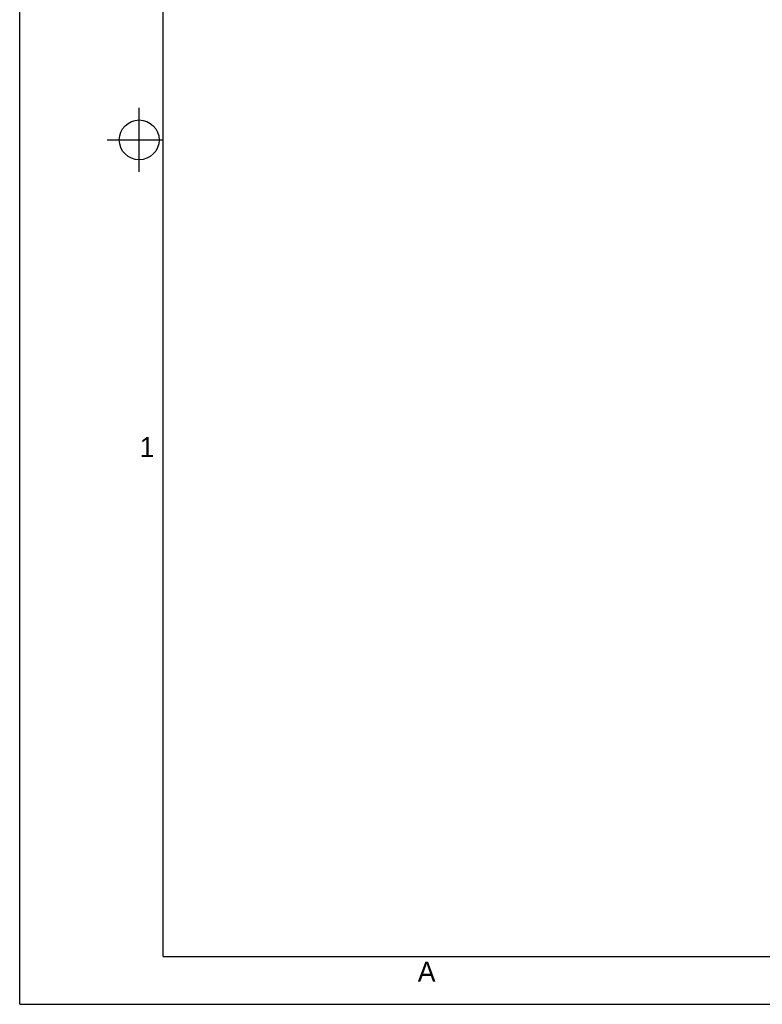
# Model space of a CAD drawing. Header units: millimetres. Extents: x 0 to 420, y 0 to 297.
# Tile 1 of 123: x 0 to 93, y 0 to 124. Entities that reach past the tile are written whole.
import ezdxf

# ---------------------------------------------------------------- set-up
doc = ezdxf.new("R2010")
doc.units = ezdxf.units.MM
doc.header["$LTSCALE"] = 23.1
doc.layers.get('0').update_dxf_attribs({"linetype": 'CONTINUOUS'})
doc.styles.add('TEXTSTYLE_2', font='trium.ttf')

msp = doc.modelspace()

# ---------------------------------------------------------------- linework, layer by layer
at = {"color": 2, "linetype": 'CONTINUOUS'}
for p, q in [((0, 0), (0, 297)), ((15, 104.5), (15, 112.5)), ((11, 108.5), (18, 108.5)), ((0, 0), (420, 0))]:
    msp.add_line(p, q, dxfattribs=at)
at = {"color": 7, "linetype": 'CONTINUOUS'}
for q in [(18, 291), (414, 6)]:
    msp.add_line((18, 6), q, dxfattribs=at)
msp.add_circle((15, 108.5), 2.50062, dxfattribs=at)

# ---------------------------------------------------------------- texts
at = {"color": 2, "linetype": 'CONTINUOUS', "char_height": 2.5, "attachment_point": 2, "line_spacing_factor": 0.9, "style": 'TEXTSTYLE_2'}
for s, insert, width in [('1', (15.98338, 71.19377), 1.9166667), ('A', (51.08602, 5.33741), 2.3055556)]:
    msp.add_mtext(s, dxfattribs=dict(at, insert=insert, width=width))

doc.saveas('drawing.dxf')
